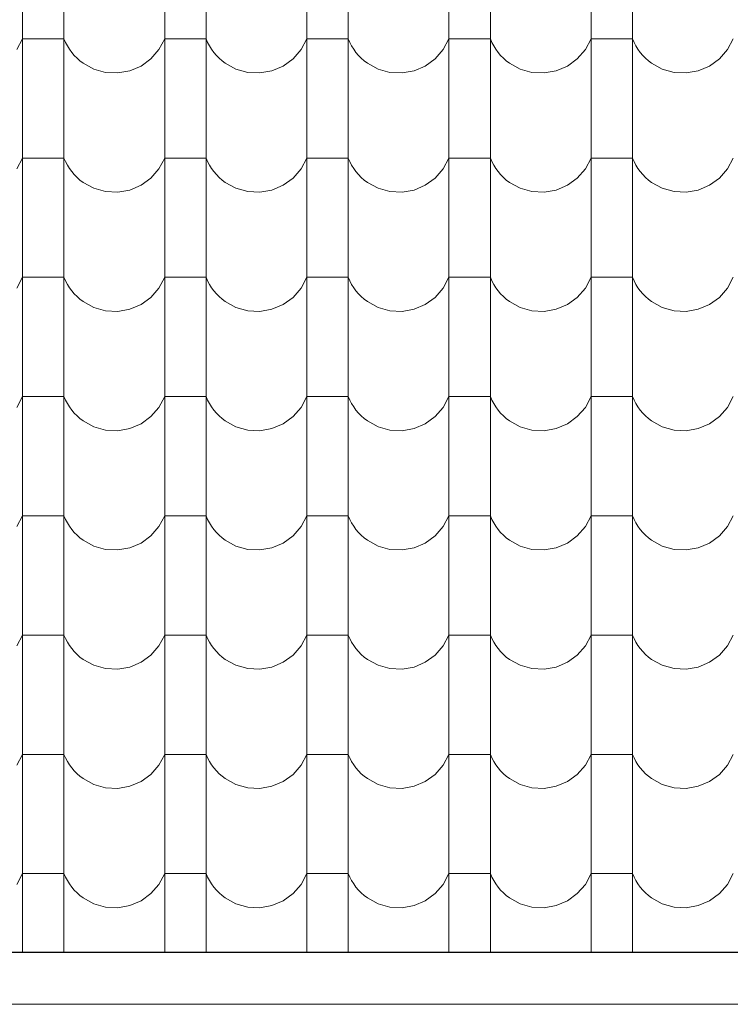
# Model space of a CAD drawing. Header units: millimetres. Extents: x -61343 to 9939, y -6894 to 7453.
# Tile 247 of 255: x 4067 to 4232, y -3588 to -3360. Entities that reach past the tile are written whole.
import ezdxf

# ---------------------------------------------------------------- set-up
doc = ezdxf.new("R2010")
doc.units = ezdxf.units.MM
doc.header["$MEASUREMENT"] = 0
doc.layers.add('810-G Ogólne', color=7, linetype='Continuous')
doc.layers.add('990-D Import IFC', color=7, linetype='Continuous')

# ---------------------------------------------------------------- blocks, each defined once
blk = doc.blocks.new('*X1822', base_point=(515069.4, 47309.9))
at = {"layer": '990-D Import IFC', "color": 251, "linetype": 'Continuous', "lineweight": 13, "true_color": 0x6a6a6a}
for p, q in [((550661.4, -17508.1), (550661.4, -17785.1)), ((550757.5, -17508.1), (550757.5, -17785.1)), ((550991.4, -17508.1), (550991.4, -17785.1)), ((551087.5, -17508.1), (551087.5, -17785.1)), ((551321.4, -17508.1), (551321.4, -17785.1)), ((551417.5, -17508.1), (551417.5, -17785.1)), ((551651.4, -17508.1), (551651.4, -17785.1)), ((551747.5, -17508.1), (551747.5, -17785.1)), ((551981.4, -17508.1), (551981.4, -17785.1)), ((552077.5, -17508.1), (552077.5, -17785.1)), ((550648.1, -17641.2), (550661.4, -17616.2)), ((550709.4, -17616.2), (550661.4, -17616.2)), ((550757.5, -17616.2), (550709.4, -17616.2)), ((550757.5, -17616.2), (550761.1, -17624.5)), ((550761.1, -17624.5), (550765.4, -17632.6)), ((550765.4, -17632.6), (550770.2, -17640.3)), ((550978.1, -17641.2), (550991.4, -17616.2)), ((551039.4, -17616.2), (550991.4, -17616.2)), ((551087.5, -17616.2), (551039.4, -17616.2)), ((551087.5, -17616.2), (551091.1, -17624.5)), ((551091.1, -17624.5), (551095.4, -17632.6)), ((551095.4, -17632.6), (551100.2, -17640.3)), ((551308.1, -17641.2), (551321.4, -17616.2)), ((551369.4, -17616.2), (551321.4, -17616.2)), ((551417.5, -17616.2), (551369.4, -17616.2)), ((551417.5, -17616.2), (551421.1, -17624.5)), ((551421.1, -17624.5), (551425.4, -17632.6)), ((551425.4, -17632.6), (551430.2, -17640.3)), ((551638.1, -17641.2), (551651.4, -17616.2)), ((551699.4, -17616.2), (551651.4, -17616.2)), ((551747.5, -17616.2), (551699.4, -17616.2)), ((551747.5, -17616.2), (551751.1, -17624.5)), ((551751.1, -17624.5), (551755.4, -17632.6)), ((551755.4, -17632.6), (551760.2, -17640.3)), ((551968.1, -17641.2), (551981.4, -17616.2)), ((552029.4, -17616.2), (551981.4, -17616.2)), ((552077.5, -17616.2), (552029.4, -17616.2)), ((552077.5, -17616.2), (552081.1, -17624.5)), ((552081.1, -17624.5), (552085.4, -17632.6)), ((552085.4, -17632.6), (552090.2, -17640.3)), ((552298.1, -17641.2), (552311.4, -17616.2)), ((550770.2, -17640.3), (550775.5, -17647.7)), ((550775.5, -17647.7), (550781.4, -17654.6)), ((550781.4, -17654.6), (550787.8, -17661.1)), ((550959.4, -17662.7), (550978.1, -17641.2)), ((551100.2, -17640.3), (551105.5, -17647.7)), ((551105.5, -17647.7), (551111.4, -17654.6)), ((551111.4, -17654.6), (551117.8, -17661.1)), ((551289.4, -17662.7), (551308.1, -17641.2)), ((551430.2, -17640.3), (551435.5, -17647.7)), ((551435.5, -17647.7), (551441.4, -17654.6)), ((551441.4, -17654.6), (551447.8, -17661.1)), ((551619.4, -17662.7), (551638.1, -17641.2)), ((551760.2, -17640.3), (551765.5, -17647.7)), ((551765.5, -17647.7), (551771.4, -17654.6)), ((551771.4, -17654.6), (551777.8, -17661.1)), ((551949.4, -17662.7), (551968.1, -17641.2)), ((552090.2, -17640.3), (552095.5, -17647.7)), ((552095.5, -17647.7), (552101.4, -17654.6)), ((552101.4, -17654.6), (552107.8, -17661.1)), ((552279.4, -17662.7), (552298.1, -17641.2)), ((550787.8, -17661.1), (550794.6, -17667.2)), ((550794.6, -17667.2), (550801.9, -17672.7)), ((550801.9, -17672.7), (550826.7, -17686.4)), ((550936.5, -17679.4), (550959.4, -17662.7)), ((551117.8, -17661.1), (551124.6, -17667.2)), ((551124.6, -17667.2), (551131.9, -17672.7)), ((551131.9, -17672.7), (551156.7, -17686.4)), ((551266.5, -17679.4), (551289.4, -17662.7)), ((551447.8, -17661.1), (551454.6, -17667.2)), ((551454.6, -17667.2), (551461.9, -17672.7)), ((551461.9, -17672.7), (551486.7, -17686.4)), ((551596.5, -17679.4), (551619.4, -17662.7)), ((551777.8, -17661.1), (551784.6, -17667.2)), ((551784.6, -17667.2), (551791.9, -17672.7)), ((551791.9, -17672.7), (551816.7, -17686.4)), ((551926.5, -17679.4), (551949.4, -17662.7)), ((552107.8, -17661.1), (552114.6, -17667.2)), ((552114.6, -17667.2), (552121.9, -17672.7)), ((552121.9, -17672.7), (552146.7, -17686.4)), ((552256.5, -17679.4), (552279.4, -17662.7)), ((550826.7, -17686.4), (550854.1, -17694.1)), ((550854.1, -17694.1), (550882.4, -17695.5)), ((550882.4, -17695.5), (550910.4, -17690.5)), ((550910.4, -17690.5), (550936.5, -17679.4)), ((551156.7, -17686.4), (551184.1, -17694.1)), ((551184.1, -17694.1), (551212.4, -17695.5)), ((551212.4, -17695.5), (551240.4, -17690.5)), ((551240.4, -17690.5), (551266.5, -17679.4)), ((551486.7, -17686.4), (551514.1, -17694.1)), ((551514.1, -17694.1), (551542.4, -17695.5)), ((551542.4, -17695.5), (551570.4, -17690.5)), ((551570.4, -17690.5), (551596.5, -17679.4)), ((551816.7, -17686.4), (551844.1, -17694.1)), ((551844.1, -17694.1), (551872.4, -17695.5)), ((551872.4, -17695.5), (551900.4, -17690.5)), ((551900.4, -17690.5), (551926.5, -17679.4)), ((552146.7, -17686.4), (552174.1, -17694.1)), ((552174.1, -17694.1), (552202.4, -17695.5)), ((552202.4, -17695.5), (552230.4, -17690.5)), ((552230.4, -17690.5), (552256.5, -17679.4)), ((550661.4, -17785.1), (550661.4, -18062.1)), ((550757.5, -17785.1), (550757.5, -18062.1)), ((550991.4, -17785.1), (550991.4, -18062.1)), ((551087.5, -17785.1), (551087.5, -18062.1)), ((551321.4, -17785.1), (551321.4, -18062.1)), ((551417.5, -17785.1), (551417.5, -18062.1)), ((551651.4, -17785.1), (551651.4, -18062.1)), ((551747.5, -17785.1), (551747.5, -18062.1)), ((551981.4, -17785.1), (551981.4, -18062.1)), ((552077.5, -17785.1), (552077.5, -18062.1)), ((550648.1, -17918.2), (550661.4, -17893.2)), ((550709.4, -17893.2), (550661.4, -17893.2)), ((550757.5, -17893.2), (550709.4, -17893.2)), ((550757.5, -17893.2), (550761.1, -17901.5)), ((550761.1, -17901.5), (550765.4, -17909.6)), ((550978.1, -17918.2), (550991.4, -17893.2)), ((551039.4, -17893.2), (550991.4, -17893.2)), ((551087.5, -17893.2), (551039.4, -17893.2)), ((551087.5, -17893.2), (551091.1, -17901.5)), ((551091.1, -17901.5), (551095.4, -17909.6)), ((551308.1, -17918.2), (551321.4, -17893.2)), ((551369.4, -17893.2), (551321.4, -17893.2)), ((551417.5, -17893.2), (551369.4, -17893.2)), ((551417.5, -17893.2), (551421.1, -17901.5)), ((551421.1, -17901.5), (551425.4, -17909.6)), ((551638.1, -17918.2), (551651.4, -17893.2)), ((551699.4, -17893.2), (551651.4, -17893.2)), ((551747.5, -17893.2), (551699.4, -17893.2)), ((551747.5, -17893.2), (551751.1, -17901.5)), ((551751.1, -17901.5), (551755.4, -17909.6)), ((551968.1, -17918.2), (551981.4, -17893.2)), ((552029.4, -17893.2), (551981.4, -17893.2)), ((552077.5, -17893.2), (552029.4, -17893.2)), ((552077.5, -17893.2), (552081.1, -17901.5)), ((552081.1, -17901.5), (552085.4, -17909.6)), ((552298.1, -17918.2), (552311.4, -17893.2)), ((550765.4, -17909.6), (550770.2, -17917.3)), ((550770.2, -17917.3), (550775.5, -17924.7)), ((550775.5, -17924.7), (550781.4, -17931.6)), ((550959.4, -17939.7), (550978.1, -17918.2)), ((551095.4, -17909.6), (551100.2, -17917.3)), ((551100.2, -17917.3), (551105.5, -17924.7)), ((551105.5, -17924.7), (551111.4, -17931.6)), ((551289.4, -17939.7), (551308.1, -17918.2)), ((551425.4, -17909.6), (551430.2, -17917.3)), ((551430.2, -17917.3), (551435.5, -17924.7)), ((551435.5, -17924.7), (551441.4, -17931.6)), ((551619.4, -17939.7), (551638.1, -17918.2)), ((551755.4, -17909.6), (551760.2, -17917.3)), ((551760.2, -17917.3), (551765.5, -17924.7)), ((551765.5, -17924.7), (551771.4, -17931.6)), ((551949.4, -17939.7), (551968.1, -17918.2)), ((552085.4, -17909.6), (552090.2, -17917.3)), ((552090.2, -17917.3), (552095.5, -17924.7)), ((552095.5, -17924.7), (552101.4, -17931.6)), ((552279.4, -17939.7), (552298.1, -17918.2)), ((550781.4, -17931.6), (550787.8, -17938.1)), ((550787.8, -17938.1), (550794.6, -17944.2)), ((550794.6, -17944.2), (550801.9, -17949.7)), ((550801.9, -17949.7), (550826.7, -17963.4)), ((550936.5, -17956.4), (550959.4, -17939.7)), ((551111.4, -17931.6), (551117.8, -17938.1)), ((551117.8, -17938.1), (551124.6, -17944.2)), ((551124.6, -17944.2), (551131.9, -17949.7)), ((551131.9, -17949.7), (551156.7, -17963.4)), ((551266.5, -17956.4), (551289.4, -17939.7)), ((551441.4, -17931.6), (551447.8, -17938.1)), ((551447.8, -17938.1), (551454.6, -17944.2)), ((551454.6, -17944.2), (551461.9, -17949.7)), ((551461.9, -17949.7), (551486.7, -17963.4)), ((551596.5, -17956.4), (551619.4, -17939.7)), ((551771.4, -17931.6), (551777.8, -17938.1)), ((551777.8, -17938.1), (551784.6, -17944.2)), ((551784.6, -17944.2), (551791.9, -17949.7)), ((551791.9, -17949.7), (551816.7, -17963.4)), ((551926.5, -17956.4), (551949.4, -17939.7)), ((552101.4, -17931.6), (552107.8, -17938.1)), ((552107.8, -17938.1), (552114.6, -17944.2)), ((552114.6, -17944.2), (552121.9, -17949.7)), ((552121.9, -17949.7), (552146.7, -17963.4)), ((552256.5, -17956.4), (552279.4, -17939.7)), ((550826.7, -17963.4), (550854.1, -17971.1)), ((550854.1, -17971.1), (550882.4, -17972.5)), ((550882.4, -17972.5), (550910.4, -17967.5)), ((550910.4, -17967.5), (550936.5, -17956.4)), ((551156.7, -17963.4), (551184.1, -17971.1)), ((551184.1, -17971.1), (551212.4, -17972.5)), ((551212.4, -17972.5), (551240.4, -17967.5)), ((551240.4, -17967.5), (551266.5, -17956.4)), ((551486.7, -17963.4), (551514.1, -17971.1)), ((551514.1, -17971.1), (551542.4, -17972.5)), ((551542.4, -17972.5), (551570.4, -17967.5)), ((551570.4, -17967.5), (551596.5, -17956.4)), ((551816.7, -17963.4), (551844.1, -17971.1)), ((551844.1, -17971.1), (551872.4, -17972.5)), ((551872.4, -17972.5), (551900.4, -17967.5)), ((551900.4, -17967.5), (551926.5, -17956.4)), ((552146.7, -17963.4), (552174.1, -17971.1)), ((552174.1, -17971.1), (552202.4, -17972.5)), ((552202.4, -17972.5), (552230.4, -17967.5)), ((552230.4, -17967.5), (552256.5, -17956.4)), ((550661.4, -18062.1), (550661.4, -18339.1)), ((550757.5, -18062.1), (550757.5, -18339.1)), ((550991.4, -18062.1), (550991.4, -18339.1)), ((551087.5, -18062.1), (551087.5, -18339.1)), ((551321.4, -18062.1), (551321.4, -18339.1)), ((551417.5, -18062.1), (551417.5, -18339.1)), ((551651.4, -18062.1), (551651.4, -18339.1)), ((551747.5, -18062.1), (551747.5, -18339.1)), ((551981.4, -18062.1), (551981.4, -18339.1)), ((552077.5, -18062.1), (552077.5, -18339.1)), ((550648.1, -18195.2), (550661.4, -18170.2)), ((550709.4, -18170.2), (550661.4, -18170.2)), ((550757.5, -18170.2), (550709.4, -18170.2)), ((550757.5, -18170.2), (550761.1, -18178.5)), ((550761.1, -18178.5), (550765.4, -18186.6)), ((550978.1, -18195.2), (550991.4, -18170.2)), ((551039.4, -18170.2), (550991.4, -18170.2)), ((551087.5, -18170.2), (551039.4, -18170.2)), ((551087.5, -18170.2), (551091.1, -18178.5)), ((551091.1, -18178.5), (551095.4, -18186.6)), ((551308.1, -18195.2), (551321.4, -18170.2)), ((551369.4, -18170.2), (551321.4, -18170.2)), ((551417.5, -18170.2), (551369.4, -18170.2)), ((551417.5, -18170.2), (551421.1, -18178.5)), ((551421.1, -18178.5), (551425.4, -18186.6)), ((551638.1, -18195.2), (551651.4, -18170.2)), ((551699.4, -18170.2), (551651.4, -18170.2)), ((551747.5, -18170.2), (551699.4, -18170.2)), ((551747.5, -18170.2), (551751.1, -18178.5)), ((551751.1, -18178.5), (551755.4, -18186.6)), ((551968.1, -18195.2), (551981.4, -18170.2)), ((552029.4, -18170.2), (551981.4, -18170.2)), ((552077.5, -18170.2), (552029.4, -18170.2)), ((552077.5, -18170.2), (552081.1, -18178.5)), ((552081.1, -18178.5), (552085.4, -18186.6)), ((552298.1, -18195.2), (552311.4, -18170.2)), ((550765.4, -18186.6), (550770.2, -18194.3)), ((550770.2, -18194.3), (550775.5, -18201.7)), ((550775.5, -18201.7), (550781.4, -18208.6)), ((550959.4, -18216.7), (550978.1, -18195.2)), ((551095.4, -18186.6), (551100.2, -18194.3)), ((551100.2, -18194.3), (551105.5, -18201.7)), ((551105.5, -18201.7), (551111.4, -18208.6)), ((551289.4, -18216.7), (551308.1, -18195.2)), ((551425.4, -18186.6), (551430.2, -18194.3)), ((551430.2, -18194.3), (551435.5, -18201.7)), ((551435.5, -18201.7), (551441.4, -18208.6)), ((551619.4, -18216.7), (551638.1, -18195.2)), ((551755.4, -18186.6), (551760.2, -18194.3)), ((551760.2, -18194.3), (551765.5, -18201.7)), ((551765.5, -18201.7), (551771.4, -18208.6)), ((551949.4, -18216.7), (551968.1, -18195.2)), ((552085.4, -18186.6), (552090.2, -18194.3)), ((552090.2, -18194.3), (552095.5, -18201.7)), ((552095.5, -18201.7), (552101.4, -18208.6)), ((552279.4, -18216.7), (552298.1, -18195.2)), ((550781.4, -18208.6), (550787.8, -18215.1)), ((550787.8, -18215.1), (550794.6, -18221.2)), ((550794.6, -18221.2), (550801.9, -18226.7)), ((550801.9, -18226.7), (550826.7, -18240.4)), ((550936.5, -18233.4), (550959.4, -18216.7)), ((551111.4, -18208.6), (551117.8, -18215.1)), ((551117.8, -18215.1), (551124.6, -18221.2)), ((551124.6, -18221.2), (551131.9, -18226.7)), ((551131.9, -18226.7), (551156.7, -18240.4)), ((551266.5, -18233.4), (551289.4, -18216.7)), ((551441.4, -18208.6), (551447.8, -18215.1)), ((551447.8, -18215.1), (551454.6, -18221.2)), ((551454.6, -18221.2), (551461.9, -18226.7)), ((551461.9, -18226.7), (551486.7, -18240.4)), ((551596.5, -18233.4), (551619.4, -18216.7)), ((551771.4, -18208.6), (551777.8, -18215.1)), ((551777.8, -18215.1), (551784.6, -18221.2)), ((551784.6, -18221.2), (551791.9, -18226.7)), ((551791.9, -18226.7), (551816.7, -18240.4)), ((551926.5, -18233.4), (551949.4, -18216.7)), ((552101.4, -18208.6), (552107.8, -18215.1)), ((552107.8, -18215.1), (552114.6, -18221.2)), ((552114.6, -18221.2), (552121.9, -18226.7)), ((552121.9, -18226.7), (552146.7, -18240.4)), ((552256.5, -18233.4), (552279.4, -18216.7)), ((550826.7, -18240.4), (550854.1, -18248.1)), ((550854.1, -18248.1), (550882.4, -18249.5)), ((550882.4, -18249.5), (550910.4, -18244.5)), ((550910.4, -18244.5), (550936.5, -18233.4)), ((551156.7, -18240.4), (551184.1, -18248.1)), ((551184.1, -18248.1), (551212.4, -18249.5)), ((551212.4, -18249.5), (551240.4, -18244.5)), ((551240.4, -18244.5), (551266.5, -18233.4)), ((551486.7, -18240.4), (551514.1, -18248.1)), ((551514.1, -18248.1), (551542.4, -18249.5)), ((551542.4, -18249.5), (551570.4, -18244.5)), ((551570.4, -18244.5), (551596.5, -18233.4)), ((551816.7, -18240.4), (551844.1, -18248.1)), ((551844.1, -18248.1), (551872.4, -18249.5)), ((551872.4, -18249.5), (551900.4, -18244.5)), ((551900.4, -18244.5), (551926.5, -18233.4)), ((552146.7, -18240.4), (552174.1, -18248.1)), ((552174.1, -18248.1), (552202.4, -18249.5)), ((552202.4, -18249.5), (552230.4, -18244.5)), ((552230.4, -18244.5), (552256.5, -18233.4)), ((550661.4, -18339.1), (550661.4, -18616.1)), ((550757.5, -18339.1), (550757.5, -18616.1)), ((550991.4, -18339.1), (550991.4, -18616.1)), ((551087.5, -18339.1), (551087.5, -18616.1)), ((551321.4, -18339.1), (551321.4, -18616.1)), ((551417.5, -18339.1), (551417.5, -18616.1)), ((551651.4, -18339.1), (551651.4, -18616.1)), ((551747.5, -18339.1), (551747.5, -18616.1)), ((551981.4, -18339.1), (551981.4, -18616.1)), ((552077.5, -18339.1), (552077.5, -18616.1)), ((550648.1, -18472.2), (550661.4, -18447.2)), ((550709.4, -18447.2), (550661.4, -18447.2)), ((550757.5, -18447.2), (550709.4, -18447.2)), ((550757.5, -18447.2), (550761.1, -18455.5)), ((550761.1, -18455.5), (550765.4, -18463.6)), ((550978.1, -18472.2), (550991.4, -18447.2)), ((551039.4, -18447.2), (550991.4, -18447.2)), ((551087.5, -18447.2), (551039.4, -18447.2)), ((551087.5, -18447.2), (551091.1, -18455.5)), ((551091.1, -18455.5), (551095.4, -18463.6)), ((551308.1, -18472.2), (551321.4, -18447.2)), ((551369.4, -18447.2), (551321.4, -18447.2)), ((551417.5, -18447.2), (551369.4, -18447.2)), ((551417.5, -18447.2), (551421.1, -18455.5)), ((551421.1, -18455.5), (551425.4, -18463.6)), ((551638.1, -18472.2), (551651.4, -18447.2)), ((551699.4, -18447.2), (551651.4, -18447.2)), ((551747.5, -18447.2), (551699.4, -18447.2)), ((551747.5, -18447.2), (551751.1, -18455.5)), ((551751.1, -18455.5), (551755.4, -18463.6)), ((551968.1, -18472.2), (551981.4, -18447.2)), ((552029.4, -18447.2), (551981.4, -18447.2)), ((552077.5, -18447.2), (552029.4, -18447.2)), ((552077.5, -18447.2), (552081.1, -18455.5)), ((552081.1, -18455.5), (552085.4, -18463.6)), ((552298.1, -18472.2), (552311.4, -18447.2)), ((550765.4, -18463.6), (550770.2, -18471.3)), ((550770.2, -18471.3), (550775.5, -18478.7)), ((550775.5, -18478.7), (550781.4, -18485.6)), ((550959.4, -18493.7), (550978.1, -18472.2)), ((551095.4, -18463.6), (551100.2, -18471.3)), ((551100.2, -18471.3), (551105.5, -18478.7)), ((551105.5, -18478.7), (551111.4, -18485.6)), ((551289.4, -18493.7), (551308.1, -18472.2)), ((551425.4, -18463.6), (551430.2, -18471.3)), ((551430.2, -18471.3), (551435.5, -18478.7)), ((551435.5, -18478.7), (551441.4, -18485.6)), ((551619.4, -18493.7), (551638.1, -18472.2)), ((551755.4, -18463.6), (551760.2, -18471.3)), ((551760.2, -18471.3), (551765.5, -18478.7)), ((551765.5, -18478.7), (551771.4, -18485.6)), ((551949.4, -18493.7), (551968.1, -18472.2)), ((552085.4, -18463.6), (552090.2, -18471.3)), ((552090.2, -18471.3), (552095.5, -18478.7)), ((552095.5, -18478.7), (552101.4, -18485.6)), ((552279.4, -18493.7), (552298.1, -18472.2)), ((550781.4, -18485.6), (550787.8, -18492.1)), ((550787.8, -18492.1), (550794.6, -18498.2)), ((550794.6, -18498.2), (550801.9, -18503.7)), ((550936.5, -18510.4), (550959.4, -18493.7)), ((551111.4, -18485.6), (551117.8, -18492.1)), ((551117.8, -18492.1), (551124.6, -18498.2)), ((551124.6, -18498.2), (551131.9, -18503.7)), ((551266.5, -18510.4), (551289.4, -18493.7)), ((551441.4, -18485.6), (551447.8, -18492.1)), ((551447.8, -18492.1), (551454.6, -18498.2)), ((551454.6, -18498.2), (551461.9, -18503.7)), ((551596.5, -18510.4), (551619.4, -18493.7)), ((551771.4, -18485.6), (551777.8, -18492.1)), ((551777.8, -18492.1), (551784.6, -18498.2)), ((551784.6, -18498.2), (551791.9, -18503.7)), ((551926.5, -18510.4), (551949.4, -18493.7)), ((552101.4, -18485.6), (552107.8, -18492.1)), ((552107.8, -18492.1), (552114.6, -18498.2)), ((552114.6, -18498.2), (552121.9, -18503.7)), ((552256.5, -18510.4), (552279.4, -18493.7)), ((550801.9, -18503.7), (550826.7, -18517.4)), ((550826.7, -18517.4), (550854.1, -18525.1)), ((550854.1, -18525.1), (550882.4, -18526.5)), ((550882.4, -18526.5), (550910.4, -18521.5)), ((550910.4, -18521.5), (550936.5, -18510.4)), ((551131.9, -18503.7), (551156.7, -18517.4)), ((551156.7, -18517.4), (551184.1, -18525.1)), ((551184.1, -18525.1), (551212.4, -18526.5)), ((551212.4, -18526.5), (551240.4, -18521.5)), ((551240.4, -18521.5), (551266.5, -18510.4)), ((551461.9, -18503.7), (551486.7, -18517.4)), ((551486.7, -18517.4), (551514.1, -18525.1)), ((551514.1, -18525.1), (551542.4, -18526.5)), ((551542.4, -18526.5), (551570.4, -18521.5)), ((551570.4, -18521.5), (551596.5, -18510.4)), ((551791.9, -18503.7), (551816.7, -18517.4)), ((551816.7, -18517.4), (551844.1, -18525.1)), ((551844.1, -18525.1), (551872.4, -18526.5)), ((551872.4, -18526.5), (551900.4, -18521.5)), ((551900.4, -18521.5), (551926.5, -18510.4)), ((552121.9, -18503.7), (552146.7, -18517.4)), ((552146.7, -18517.4), (552174.1, -18525.1)), ((552174.1, -18525.1), (552202.4, -18526.5)), ((552202.4, -18526.5), (552230.4, -18521.5)), ((552230.4, -18521.5), (552256.5, -18510.4)), ((550661.4, -18616.1), (550661.4, -18893.1)), ((550757.5, -18616.1), (550757.5, -18893.1)), ((550991.4, -18616.1), (550991.4, -18893.1)), ((551087.5, -18616.1), (551087.5, -18893.1)), ((551321.4, -18616.1), (551321.4, -18893.1)), ((551417.5, -18616.1), (551417.5, -18893.1)), ((551651.4, -18616.1), (551651.4, -18893.1)), ((551747.5, -18616.1), (551747.5, -18893.1)), ((551981.4, -18616.1), (551981.4, -18893.1)), ((552077.5, -18616.1), (552077.5, -18893.1)), ((550648.1, -18749.2), (550661.4, -18724.2)), ((550709.4, -18724.2), (550661.4, -18724.2)), ((550757.5, -18724.2), (550709.4, -18724.2)), ((550757.5, -18724.2), (550761.1, -18732.5)), ((550978.1, -18749.2), (550991.4, -18724.2)), ((551039.4, -18724.2), (550991.4, -18724.2)), ((551087.5, -18724.2), (551039.4, -18724.2)), ((551087.5, -18724.2), (551091.1, -18732.5)), ((551308.1, -18749.2), (551321.4, -18724.2)), ((551369.4, -18724.2), (551321.4, -18724.2)), ((551417.5, -18724.2), (551369.4, -18724.2)), ((551417.5, -18724.2), (551421.1, -18732.5)), ((551638.1, -18749.2), (551651.4, -18724.2)), ((551699.4, -18724.2), (551651.4, -18724.2)), ((551747.5, -18724.2), (551699.4, -18724.2)), ((551747.5, -18724.2), (551751.1, -18732.5)), ((551968.1, -18749.2), (551981.4, -18724.2)), ((552029.4, -18724.2), (551981.4, -18724.2)), ((552077.5, -18724.2), (552029.4, -18724.2)), ((552077.5, -18724.2), (552081.1, -18732.5)), ((552298.1, -18749.2), (552311.4, -18724.2)), ((550761.1, -18732.5), (550765.4, -18740.6)), ((550765.4, -18740.6), (550770.2, -18748.3)), ((550770.2, -18748.3), (550775.5, -18755.7)), ((550959.4, -18770.7), (550978.1, -18749.2)), ((551091.1, -18732.5), (551095.4, -18740.6)), ((551095.4, -18740.6), (551100.2, -18748.3)), ((551100.2, -18748.3), (551105.5, -18755.7)), ((551289.4, -18770.7), (551308.1, -18749.2)), ((551421.1, -18732.5), (551425.4, -18740.6)), ((551425.4, -18740.6), (551430.2, -18748.3)), ((551430.2, -18748.3), (551435.5, -18755.7)), ((551619.4, -18770.7), (551638.1, -18749.2)), ((551751.1, -18732.5), (551755.4, -18740.6)), ((551755.4, -18740.6), (551760.2, -18748.3)), ((551760.2, -18748.3), (551765.5, -18755.7)), ((551949.4, -18770.7), (551968.1, -18749.2)), ((552081.1, -18732.5), (552085.4, -18740.6)), ((552085.4, -18740.6), (552090.2, -18748.3)), ((552090.2, -18748.3), (552095.5, -18755.7)), ((552279.4, -18770.7), (552298.1, -18749.2)), ((550775.5, -18755.7), (550781.4, -18762.6)), ((550781.4, -18762.6), (550787.8, -18769.1)), ((550787.8, -18769.1), (550794.6, -18775.2)), ((550794.6, -18775.2), (550801.9, -18780.7)), ((550936.5, -18787.4), (550959.4, -18770.7)), ((551105.5, -18755.7), (551111.4, -18762.6)), ((551111.4, -18762.6), (551117.8, -18769.1)), ((551117.8, -18769.1), (551124.6, -18775.2)), ((551124.6, -18775.2), (551131.9, -18780.7)), ((551266.5, -18787.4), (551289.4, -18770.7)), ((551435.5, -18755.7), (551441.4, -18762.6)), ((551441.4, -18762.6), (551447.8, -18769.1)), ((551447.8, -18769.1), (551454.6, -18775.2)), ((551454.6, -18775.2), (551461.9, -18780.7)), ((551596.5, -18787.4), (551619.4, -18770.7)), ((551765.5, -18755.7), (551771.4, -18762.6)), ((551771.4, -18762.6), (551777.8, -18769.1)), ((551777.8, -18769.1), (551784.6, -18775.2)), ((551784.6, -18775.2), (551791.9, -18780.7)), ((551926.5, -18787.4), (551949.4, -18770.7)), ((552095.5, -18755.7), (552101.4, -18762.6)), ((552101.4, -18762.6), (552107.8, -18769.1)), ((552107.8, -18769.1), (552114.6, -18775.2)), ((552114.6, -18775.2), (552121.9, -18780.7)), ((552256.5, -18787.4), (552279.4, -18770.7)), ((550801.9, -18780.7), (550826.7, -18794.4)), ((550826.7, -18794.4), (550854.1, -18802.1)), ((550882.4, -18803.5), (550910.4, -18798.5)), ((550910.4, -18798.5), (550936.5, -18787.4)), ((551131.9, -18780.7), (551156.7, -18794.4)), ((551156.7, -18794.4), (551184.1, -18802.1)), ((551212.4, -18803.5), (551240.4, -18798.5)), ((551240.4, -18798.5), (551266.5, -18787.4)), ((551461.9, -18780.7), (551486.7, -18794.4)), ((551486.7, -18794.4), (551514.1, -18802.1)), ((551542.4, -18803.5), (551570.4, -18798.5)), ((551570.4, -18798.5), (551596.5, -18787.4)), ((551791.9, -18780.7), (551816.7, -18794.4)), ((551816.7, -18794.4), (551844.1, -18802.1)), ((551872.4, -18803.5), (551900.4, -18798.5)), ((551900.4, -18798.5), (551926.5, -18787.4)), ((552121.9, -18780.7), (552146.7, -18794.4)), ((552146.7, -18794.4), (552174.1, -18802.1)), ((552202.4, -18803.5), (552230.4, -18798.5)), ((552230.4, -18798.5), (552256.5, -18787.4)), ((550854.1, -18802.1), (550882.4, -18803.5)), ((551184.1, -18802.1), (551212.4, -18803.5)), ((551514.1, -18802.1), (551542.4, -18803.5)), ((551844.1, -18802.1), (551872.4, -18803.5)), ((552174.1, -18802.1), (552202.4, -18803.5)), ((550661.4, -18893.1), (550661.4, -19170.1)), ((550757.5, -18893.1), (550757.5, -19170.1)), ((550991.4, -18893.1), (550991.4, -19170.1)), ((551087.5, -18893.1), (551087.5, -19170.1)), ((551321.4, -18893.1), (551321.4, -19170.1)), ((551417.5, -18893.1), (551417.5, -19170.1)), ((551651.4, -18893.1), (551651.4, -19170.1)), ((551747.5, -18893.1), (551747.5, -19170.1)), ((551981.4, -18893.1), (551981.4, -19170.1)), ((552077.5, -18893.1), (552077.5, -19170.1)), ((550648.1, -19026.2), (550661.4, -19001.2)), ((550709.4, -19001.2), (550661.4, -19001.2)), ((550757.5, -19001.2), (550709.4, -19001.2)), ((550757.5, -19001.2), (550761.1, -19009.5)), ((550978.1, -19026.2), (550991.4, -19001.2)), ((551039.4, -19001.2), (550991.4, -19001.2)), ((551087.5, -19001.2), (551039.4, -19001.2)), ((551087.5, -19001.2), (551091.1, -19009.5)), ((551308.1, -19026.2), (551321.4, -19001.2)), ((551369.4, -19001.2), (551321.4, -19001.2)), ((551417.5, -19001.2), (551369.4, -19001.2)), ((551417.5, -19001.2), (551421.1, -19009.5)), ((551638.1, -19026.2), (551651.4, -19001.2)), ((551699.4, -19001.2), (551651.4, -19001.2)), ((551747.5, -19001.2), (551699.4, -19001.2)), ((551747.5, -19001.2), (551751.1, -19009.5)), ((551968.1, -19026.2), (551981.4, -19001.2)), ((552029.4, -19001.2), (551981.4, -19001.2)), ((552077.5, -19001.2), (552029.4, -19001.2)), ((552077.5, -19001.2), (552081.1, -19009.5)), ((552298.1, -19026.2), (552311.4, -19001.2)), ((550761.1, -19009.5), (550765.4, -19017.6)), ((550765.4, -19017.6), (550770.2, -19025.3)), ((550770.2, -19025.3), (550775.5, -19032.7)), ((550959.4, -19047.7), (550978.1, -19026.2)), ((551091.1, -19009.5), (551095.4, -19017.6)), ((551095.4, -19017.6), (551100.2, -19025.3)), ((551100.2, -19025.3), (551105.5, -19032.7)), ((551289.4, -19047.7), (551308.1, -19026.2)), ((551421.1, -19009.5), (551425.4, -19017.6)), ((551425.4, -19017.6), (551430.2, -19025.3)), ((551430.2, -19025.3), (551435.5, -19032.7)), ((551619.4, -19047.7), (551638.1, -19026.2)), ((551751.1, -19009.5), (551755.4, -19017.6)), ((551755.4, -19017.6), (551760.2, -19025.3)), ((551760.2, -19025.3), (551765.5, -19032.7)), ((551949.4, -19047.7), (551968.1, -19026.2)), ((552081.1, -19009.5), (552085.4, -19017.6)), ((552085.4, -19017.6), (552090.2, -19025.3)), ((552090.2, -19025.3), (552095.5, -19032.7)), ((552279.4, -19047.7), (552298.1, -19026.2)), ((550775.5, -19032.7), (550781.4, -19039.6)), ((550781.4, -19039.6), (550787.8, -19046.1)), ((550787.8, -19046.1), (550794.6, -19052.2)), ((550936.5, -19064.4), (550959.4, -19047.7)), ((551105.5, -19032.7), (551111.4, -19039.6)), ((551111.4, -19039.6), (551117.8, -19046.1)), ((551117.8, -19046.1), (551124.6, -19052.2)), ((551266.5, -19064.4), (551289.4, -19047.7)), ((551435.5, -19032.7), (551441.4, -19039.6)), ((551441.4, -19039.6), (551447.8, -19046.1)), ((551447.8, -19046.1), (551454.6, -19052.2)), ((551596.5, -19064.4), (551619.4, -19047.7)), ((551765.5, -19032.7), (551771.4, -19039.6)), ((551771.4, -19039.6), (551777.8, -19046.1)), ((551777.8, -19046.1), (551784.6, -19052.2)), ((551926.5, -19064.4), (551949.4, -19047.7)), ((552095.5, -19032.7), (552101.4, -19039.6)), ((552101.4, -19039.6), (552107.8, -19046.1)), ((552107.8, -19046.1), (552114.6, -19052.2)), ((552256.5, -19064.4), (552279.4, -19047.7)), ((550794.6, -19052.2), (550801.9, -19057.7)), ((550801.9, -19057.7), (550826.7, -19071.4)), ((550826.7, -19071.4), (550854.1, -19079.1)), ((550910.4, -19075.5), (550936.5, -19064.4)), ((551124.6, -19052.2), (551131.9, -19057.7)), ((551131.9, -19057.7), (551156.7, -19071.4)), ((551156.7, -19071.4), (551184.1, -19079.1)), ((551240.4, -19075.5), (551266.5, -19064.4)), ((551454.6, -19052.2), (551461.9, -19057.7)), ((551461.9, -19057.7), (551486.7, -19071.4)), ((551486.7, -19071.4), (551514.1, -19079.1)), ((551570.4, -19075.5), (551596.5, -19064.4)), ((551784.6, -19052.2), (551791.9, -19057.7)), ((551791.9, -19057.7), (551816.7, -19071.4)), ((551816.7, -19071.4), (551844.1, -19079.1)), ((551900.4, -19075.5), (551926.5, -19064.4)), ((552114.6, -19052.2), (552121.9, -19057.7)), ((552121.9, -19057.7), (552146.7, -19071.4)), ((552146.7, -19071.4), (552174.1, -19079.1)), ((552230.4, -19075.5), (552256.5, -19064.4)), ((550854.1, -19079.1), (550882.4, -19080.5)), ((550882.4, -19080.5), (550910.4, -19075.5)), ((551184.1, -19079.1), (551212.4, -19080.5)), ((551212.4, -19080.5), (551240.4, -19075.5)), ((551514.1, -19079.1), (551542.4, -19080.5)), ((551542.4, -19080.5), (551570.4, -19075.5)), ((551844.1, -19079.1), (551872.4, -19080.5)), ((551872.4, -19080.5), (551900.4, -19075.5)), ((552174.1, -19079.1), (552202.4, -19080.5)), ((552202.4, -19080.5), (552230.4, -19075.5)), ((550661.4, -19170.1), (550661.4, -19447.1)), ((550757.5, -19170.1), (550757.5, -19447.1)), ((550991.4, -19170.1), (550991.4, -19447.1)), ((551087.5, -19170.1), (551087.5, -19447.1)), ((551321.4, -19170.1), (551321.4, -19447.1)), ((551417.5, -19170.1), (551417.5, -19447.1)), ((551651.4, -19170.1), (551651.4, -19447.1)), ((551747.5, -19170.1), (551747.5, -19447.1)), ((551981.4, -19170.1), (551981.4, -19447.1)), ((552077.5, -19170.1), (552077.5, -19447.1)), ((550648.1, -19303.2), (550661.4, -19278.2)), ((550709.4, -19278.2), (550661.4, -19278.2)), ((550757.5, -19278.2), (550709.4, -19278.2)), ((550757.5, -19278.2), (550761.1, -19286.5)), ((550978.1, -19303.2), (550991.4, -19278.2)), ((551039.4, -19278.2), (550991.4, -19278.2)), ((551087.5, -19278.2), (551039.4, -19278.2)), ((551087.5, -19278.2), (551091.1, -19286.5)), ((551308.1, -19303.2), (551321.4, -19278.2)), ((551369.4, -19278.2), (551321.4, -19278.2)), ((551417.5, -19278.2), (551369.4, -19278.2)), ((551417.5, -19278.2), (551421.1, -19286.5)), ((551638.1, -19303.2), (551651.4, -19278.2)), ((551699.4, -19278.2), (551651.4, -19278.2)), ((551747.5, -19278.2), (551699.4, -19278.2)), ((551747.5, -19278.2), (551751.1, -19286.5)), ((551968.1, -19303.2), (551981.4, -19278.2)), ((552029.4, -19278.2), (551981.4, -19278.2)), ((552077.5, -19278.2), (552029.4, -19278.2)), ((552077.5, -19278.2), (552081.1, -19286.5)), ((552298.1, -19303.2), (552311.4, -19278.2)), ((550761.1, -19286.5), (550765.4, -19294.6)), ((550765.4, -19294.6), (550770.2, -19302.3)), ((550770.2, -19302.3), (550775.5, -19309.7)), ((551091.1, -19286.5), (551095.4, -19294.6)), ((551095.4, -19294.6), (551100.2, -19302.3)), ((551100.2, -19302.3), (551105.5, -19309.7)), ((551421.1, -19286.5), (551425.4, -19294.6)), ((551425.4, -19294.6), (551430.2, -19302.3)), ((551430.2, -19302.3), (551435.5, -19309.7)), ((551751.1, -19286.5), (551755.4, -19294.6)), ((551755.4, -19294.6), (551760.2, -19302.3)), ((551760.2, -19302.3), (551765.5, -19309.7)), ((552081.1, -19286.5), (552085.4, -19294.6)), ((552085.4, -19294.6), (552090.2, -19302.3)), ((552090.2, -19302.3), (552095.5, -19309.7)), ((550775.5, -19309.7), (550781.4, -19316.6)), ((550781.4, -19316.6), (550787.8, -19323.1)), ((550787.8, -19323.1), (550794.6, -19329.2)), ((550936.5, -19341.4), (550959.4, -19324.7)), ((550959.4, -19324.7), (550978.1, -19303.2)), ((551105.5, -19309.7), (551111.4, -19316.6)), ((551111.4, -19316.6), (551117.8, -19323.1)), ((551117.8, -19323.1), (551124.6, -19329.2)), ((551266.5, -19341.4), (551289.4, -19324.7)), ((551289.4, -19324.7), (551308.1, -19303.2)), ((551435.5, -19309.7), (551441.4, -19316.6)), ((551441.4, -19316.6), (551447.8, -19323.1)), ((551447.8, -19323.1), (551454.6, -19329.2)), ((551596.5, -19341.4), (551619.4, -19324.7)), ((551619.4, -19324.7), (551638.1, -19303.2)), ((551765.5, -19309.7), (551771.4, -19316.6)), ((551771.4, -19316.6), (551777.8, -19323.1)), ((551777.8, -19323.1), (551784.6, -19329.2)), ((551926.5, -19341.4), (551949.4, -19324.7)), ((551949.4, -19324.7), (551968.1, -19303.2)), ((552095.5, -19309.7), (552101.4, -19316.6)), ((552101.4, -19316.6), (552107.8, -19323.1)), ((552107.8, -19323.1), (552114.6, -19329.2)), ((552256.5, -19341.4), (552279.4, -19324.7)), ((552279.4, -19324.7), (552298.1, -19303.2)), ((550794.6, -19329.2), (550801.9, -19334.7)), ((550801.9, -19334.7), (550826.7, -19348.4)), ((550826.7, -19348.4), (550854.1, -19356.1)), ((550910.4, -19352.5), (550936.5, -19341.4)), ((551124.6, -19329.2), (551131.9, -19334.7)), ((551131.9, -19334.7), (551156.7, -19348.4)), ((551156.7, -19348.4), (551184.1, -19356.1)), ((551240.4, -19352.5), (551266.5, -19341.4)), ((551454.6, -19329.2), (551461.9, -19334.7)), ((551461.9, -19334.7), (551486.7, -19348.4)), ((551486.7, -19348.4), (551514.1, -19356.1)), ((551570.4, -19352.5), (551596.5, -19341.4)), ((551784.6, -19329.2), (551791.9, -19334.7)), ((551791.9, -19334.7), (551816.7, -19348.4)), ((551816.7, -19348.4), (551844.1, -19356.1)), ((551900.4, -19352.5), (551926.5, -19341.4)), ((552114.6, -19329.2), (552121.9, -19334.7)), ((552121.9, -19334.7), (552146.7, -19348.4)), ((552146.7, -19348.4), (552174.1, -19356.1)), ((552230.4, -19352.5), (552256.5, -19341.4)), ((550854.1, -19356.1), (550882.4, -19357.5)), ((550882.4, -19357.5), (550910.4, -19352.5)), ((551184.1, -19356.1), (551212.4, -19357.5)), ((551212.4, -19357.5), (551240.4, -19352.5)), ((551514.1, -19356.1), (551542.4, -19357.5)), ((551542.4, -19357.5), (551570.4, -19352.5)), ((551844.1, -19356.1), (551872.4, -19357.5)), ((551872.4, -19357.5), (551900.4, -19352.5)), ((552174.1, -19356.1), (552202.4, -19357.5)), ((552202.4, -19357.5), (552230.4, -19352.5)), ((550661.4, -19447.1), (550661.4, -19724.1)), ((550757.5, -19447.1), (550757.5, -19724.1)), ((550991.4, -19447.1), (550991.4, -19724.1)), ((551087.5, -19447.1), (551087.5, -19724.1)), ((551321.4, -19447.1), (551321.4, -19724.1)), ((551417.5, -19447.1), (551417.5, -19724.1)), ((551651.4, -19447.1), (551651.4, -19724.1)), ((551747.5, -19447.1), (551747.5, -19724.1)), ((551981.4, -19447.1), (551981.4, -19724.1)), ((552077.5, -19447.1), (552077.5, -19724.1)), ((550648.1, -19580.2), (550661.4, -19555.2)), ((550709.4, -19555.2), (550661.4, -19555.2)), ((550757.5, -19555.2), (550709.4, -19555.2)), ((550757.5, -19555.2), (550761.1, -19563.5)), ((550761.1, -19563.5), (550765.4, -19571.6)), ((550765.4, -19571.6), (550770.2, -19579.3)), ((550978.1, -19580.2), (550991.4, -19555.2)), ((551039.4, -19555.2), (550991.4, -19555.2)), ((551087.5, -19555.2), (551039.4, -19555.2)), ((551087.5, -19555.2), (551091.1, -19563.5)), ((551091.1, -19563.5), (551095.4, -19571.6)), ((551095.4, -19571.6), (551100.2, -19579.3)), ((551308.1, -19580.2), (551321.4, -19555.2)), ((551369.4, -19555.2), (551321.4, -19555.2)), ((551417.5, -19555.2), (551369.4, -19555.2)), ((551417.5, -19555.2), (551421.1, -19563.5)), ((551421.1, -19563.5), (551425.4, -19571.6)), ((551425.4, -19571.6), (551430.2, -19579.3)), ((551638.1, -19580.2), (551651.4, -19555.2)), ((551699.4, -19555.2), (551651.4, -19555.2)), ((551747.5, -19555.2), (551699.4, -19555.2)), ((551747.5, -19555.2), (551751.1, -19563.5)), ((551751.1, -19563.5), (551755.4, -19571.6)), ((551755.4, -19571.6), (551760.2, -19579.3)), ((551968.1, -19580.2), (551981.4, -19555.2)), ((552029.4, -19555.2), (551981.4, -19555.2)), ((552077.5, -19555.2), (552029.4, -19555.2)), ((552077.5, -19555.2), (552081.1, -19563.5)), ((552081.1, -19563.5), (552085.4, -19571.6)), ((552085.4, -19571.6), (552090.2, -19579.3)), ((552298.1, -19580.2), (552311.4, -19555.2)), ((550770.2, -19579.3), (550775.5, -19586.7)), ((550775.5, -19586.7), (550781.4, -19593.6)), ((550781.4, -19593.6), (550787.8, -19600.1)), ((550959.4, -19601.7), (550978.1, -19580.2)), ((551100.2, -19579.3), (551105.5, -19586.7)), ((551105.5, -19586.7), (551111.4, -19593.6)), ((551111.4, -19593.6), (551117.8, -19600.1)), ((551289.4, -19601.7), (551308.1, -19580.2)), ((551430.2, -19579.3), (551435.5, -19586.7)), ((551435.5, -19586.7), (551441.4, -19593.6)), ((551441.4, -19593.6), (551447.8, -19600.1)), ((551619.4, -19601.7), (551638.1, -19580.2)), ((551760.2, -19579.3), (551765.5, -19586.7)), ((551765.5, -19586.7), (551771.4, -19593.6)), ((551771.4, -19593.6), (551777.8, -19600.1)), ((551949.4, -19601.7), (551968.1, -19580.2)), ((552090.2, -19579.3), (552095.5, -19586.7)), ((552095.5, -19586.7), (552101.4, -19593.6)), ((552101.4, -19593.6), (552107.8, -19600.1)), ((552279.4, -19601.7), (552298.1, -19580.2)), ((550787.8, -19600.1), (550794.6, -19606.2)), ((550794.6, -19606.2), (550801.9, -19611.7)), ((550801.9, -19611.7), (550826.7, -19625.4)), ((550910.4, -19629.5), (550936.5, -19618.4)), ((550936.5, -19618.4), (550959.4, -19601.7)), ((551117.8, -19600.1), (551124.6, -19606.2)), ((551124.6, -19606.2), (551131.9, -19611.7)), ((551131.9, -19611.7), (551156.7, -19625.4)), ((551240.4, -19629.5), (551266.5, -19618.4)), ((551266.5, -19618.4), (551289.4, -19601.7)), ((551447.8, -19600.1), (551454.6, -19606.2)), ((551454.6, -19606.2), (551461.9, -19611.7)), ((551461.9, -19611.7), (551486.7, -19625.4)), ((551570.4, -19629.5), (551596.5, -19618.4)), ((551596.5, -19618.4), (551619.4, -19601.7)), ((551777.8, -19600.1), (551784.6, -19606.2)), ((551784.6, -19606.2), (551791.9, -19611.7)), ((551791.9, -19611.7), (551816.7, -19625.4)), ((551900.4, -19629.5), (551926.5, -19618.4)), ((551926.5, -19618.4), (551949.4, -19601.7)), ((552107.8, -19600.1), (552114.6, -19606.2)), ((552114.6, -19606.2), (552121.9, -19611.7)), ((552121.9, -19611.7), (552146.7, -19625.4)), ((552230.4, -19629.5), (552256.5, -19618.4)), ((552256.5, -19618.4), (552279.4, -19601.7)), ((550826.7, -19625.4), (550854.1, -19633.1)), ((550854.1, -19633.1), (550882.4, -19634.5)), ((550882.4, -19634.5), (550910.4, -19629.5)), ((551156.7, -19625.4), (551184.1, -19633.1)), ((551184.1, -19633.1), (551212.4, -19634.5)), ((551212.4, -19634.5), (551240.4, -19629.5)), ((551486.7, -19625.4), (551514.1, -19633.1)), ((551514.1, -19633.1), (551542.4, -19634.5)), ((551542.4, -19634.5), (551570.4, -19629.5)), ((551816.7, -19625.4), (551844.1, -19633.1)), ((551844.1, -19633.1), (551872.4, -19634.5)), ((551872.4, -19634.5), (551900.4, -19629.5)), ((552146.7, -19625.4), (552174.1, -19633.1)), ((552174.1, -19633.1), (552202.4, -19634.5)), ((552202.4, -19634.5), (552230.4, -19629.5)), ((550661.4, -19724.1), (550661.4, -19738.8)), ((550757.5, -19724.1), (550757.5, -19738.8)), ((550991.4, -19724.1), (550991.4, -19738.8)), ((551087.5, -19724.1), (551087.5, -19738.8)), ((551321.4, -19724.1), (551321.4, -19738.8)), ((551417.5, -19724.1), (551417.5, -19738.8)), ((551651.4, -19724.1), (551651.4, -19738.8)), ((551747.5, -19724.1), (551747.5, -19738.8)), ((551981.4, -19724.1), (551981.4, -19738.8)), ((552077.5, -19724.1), (552077.5, -19738.8))]:
    blk.add_line(p, q, dxfattribs=at)
blk = doc.blocks.new('Wypełnienie_6_3', base_point=(515069.4, 47309.9))
at = {"layer": '990-D Import IFC', "color": 251, "linetype": 'Continuous', "lineweight": 13, "true_color": 0x6a6a6a}
blk.add_blockref('*X1822', (515069.4, 47309.9), dxfattribs=at)

msp = doc.modelspace()

# ---------------------------------------------------------------- linework, layer by layer
at = {"layer": '810-G Ogólne', "color": 7, "linetype": 'Continuous', "lineweight": 25}
msp.add_line((4848.669, -3576.299), (812.669, -3576.299), dxfattribs=at)
at = {"layer": '990-D Import IFC', "color": 7, "linetype": 'Continuous', "lineweight": 13}
msp.add_lwpolyline([(1399.669, -3181.299), (824.669, -3576.299), (4836.669, -3576.299), (4292.669, -3181.299), (4232.373, -3225.08), (4233.306, -3181.299), (3972.204, -3181.299), (3972.204, -3221.126), (3916.26, -3221.126), (3916.26, -3181.299)], close=True, dxfattribs=at)
msp.add_lwpolyline([(824.669, -3576.299), (4848.669, -3576.299, -0.1474768), (4846.669, -3582.932), (4846.669, -3623.018), (4808.951, -3646.917), (4808.951, -4415.044), (4820.582, -4426.675), (4812.097, -4435.161), (4796.669, -4419.733), (4796.669, -3640.137), (4836.669, -3614.793), (4836.669, -3588.299), (3851.297, -3588.299), (3851.297, -4434.702, -0.8167997), (3839.295, -4434.702), (3839.295, -3588.299), (2898.056, -3588.299)], format="xyb", dxfattribs=at)

# ---------------------------------------------------------------- block references
at = {"layer": '990-D Import IFC', "color": 251, "linetype": 'Continuous', "lineweight": 13, "true_color": 0x6a6a6a, "xscale": 0.1, "yscale": 0.1, "zscale": 0.1}
msp.add_blockref('Wypełnienie_6_3', (508.562, 3128.573), dxfattribs=at)

doc.saveas('drawing.dxf')
